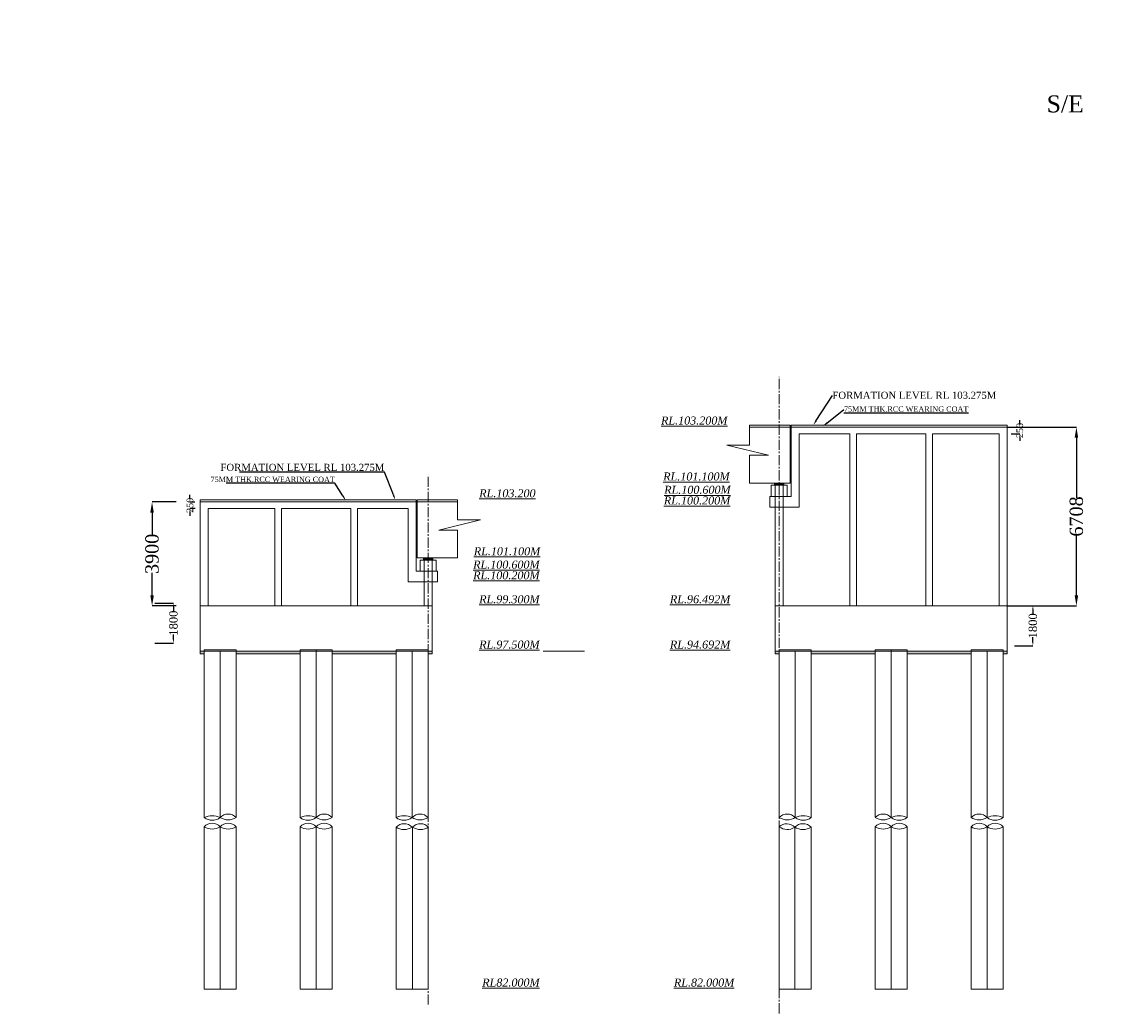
# Model space of a CAD drawing. Header units: millimetres. Extents: x -20950785 to 389010297, y -11535949 to 14056629.
# Tile 227 of 256: x 12357025 to 12478714, y -1696412 to -1584752. Entities that reach past the tile are written whole.
import ezdxf
from ezdxf import colors
from ezdxf.entities.mleader import LeaderData, LeaderLine
from ezdxf.math import Vec2, Vec3

# ---------------------------------------------------------------- set-up
doc = ezdxf.new("R2010")
doc.units = ezdxf.units.MM
doc.header["$LTSCALE"] = 60
doc.header["$MEASUREMENT"] = 0
doc.linetypes.add('CENTER2', pattern=[28.575, 19.05, -3.175, 3.175, -3.175])
doc.layers.add('TEXT', color=7, linetype='Continuous')
doc.styles.add('PDF Arial Bold', font='times.ttf')
doc.styles.add('style1', font='txt.shx', dxfattribs={"height": 1})
doc.dimstyles.get("Standard").update_dxf_attribs({"dimtxt": 400, "dimasz": 215, "dimexe": 0.18, "dimexo": 0.0625, "dimgap": 0.09, "dimtad": 0, "dimtih": 1, "dimtoh": 1, "dimdec": 0, "dimzin": 4, "dimdsep": 46, "dimtxsty": 'Standard', "dimblk": 'OPEN90', "dimcen": 0, "dimadec": 0, "dimazin": 1, "dimtfac": 1, "dimtdec": 0, "dimtix": 1, "dimtofl": 0, "dimtmove": 0, "dimatfit": 3, "dimldrblk": 'OPEN30', "dimfxl": 1, "dimtolj": 1, "dimtzin": 0, "dimarcsym": 0})

# ---------------------------------------------------------------- blocks, each defined once
blk = doc.blocks.new('*D1005')
at = {"color": 0, "linetype": 'Continuous', "lineweight": -2, "ltscale": 2, "transparency": 16777216}
for p, q in [((12468806, -1650527), (12470889, -1650527)), ((12470889, -1650927), (12470889, -1651499)), ((12470889, -1654627), (12470889, -1654056)), ((12468806, -1655027), (12470889, -1655027))]:
    blk.add_line(p, q, dxfattribs=at)
at = {"color": 0, "linetype": 'Continuous', "lineweight": 9, "ltscale": 2, "transparency": 16777216}
for points in [[(12470822, -1650927), (12470956, -1650927), (12470889, -1650527)], [(12470822, -1654627), (12470956, -1654627), (12470889, -1655027)]]:
    blk.add_solid(points, dxfattribs=at)
at = {"layer": 'Defpoints', "color": 0, "linetype": 'Continuous', "lineweight": 9, "ltscale": 2, "transparency": 16777216}
for p in [(12468806, -1650527), (12468806, -1655027), (12470889, -1655027)]:
    blk.add_point(p, dxfattribs=at)
at = {"color": 0, "linetype": 'Continuous', "lineweight": 9, "ltscale": 2, "transparency": 16777216, "insert": (12470889, -1652777), "char_height": 750, "attachment_point": 5, "rotation": 90, "style": 'PDF Arial Bold'}
blk.add_mtext('\\A1;{\\H1.25x;1800}', dxfattribs=at)
blk = doc.blocks.new('*D1059')
at = {"color": 0, "linetype": 'Continuous', "lineweight": -2, "ltscale": 2, "transparency": 16777216}
for p, q in [((12372032, -1650227), (12374118, -1650227)), ((12374118, -1650627), (12374118, -1651199)), ((12372032, -1654727), (12374118, -1654727)), ((12374118, -1654327), (12374118, -1653756))]:
    blk.add_line(p, q, dxfattribs=at)
at = {"color": 0, "linetype": 'Continuous', "lineweight": 9, "ltscale": 2, "transparency": 16777216}
for points in [[(12374051, -1650627), (12374184, -1650627), (12374118, -1650227)], [(12374051, -1654327), (12374184, -1654327), (12374118, -1654727)]]:
    blk.add_solid(points, dxfattribs=at)
at = {"layer": 'Defpoints', "color": 0, "linetype": 'Continuous', "lineweight": 9, "ltscale": 2, "transparency": 16777216}
for p in [(12372032, -1650227), (12372032, -1654727), (12374118, -1654727)]:
    blk.add_point(p, dxfattribs=at)
at = {"color": 0, "linetype": 'Continuous', "lineweight": 9, "ltscale": 2, "transparency": 16777216, "insert": (12374118, -1652477), "char_height": 750, "attachment_point": 5, "rotation": 90, "style": 'PDF Arial Bold'}
blk.add_mtext('\\A1;{\\H1.25x;1800}', dxfattribs=at)
blk = doc.blocks.new('*D1060')
at = {"color": 0, "linetype": 'Continuous', "lineweight": -2, "ltscale": 2, "transparency": 16777216}
for p, q in [((12468347, -1630413), (12469416, -1630413)), ((12469416, -1630013), (12469416, -1629613)), ((12468441, -1631163), (12469416, -1631163)), ((12469416, -1631563), (12469416, -1631963))]:
    blk.add_line(p, q, dxfattribs=at)
at = {"color": 0, "linetype": 'Continuous', "lineweight": 9, "ltscale": 2, "transparency": 16777216}
for points in [[(12469349, -1630013), (12469483, -1630013), (12469416, -1630413)], [(12469349, -1631563), (12469483, -1631563), (12469416, -1631163)]]:
    blk.add_solid(points, dxfattribs=at)
at = {"layer": 'Defpoints', "color": 0, "linetype": 'Continuous', "lineweight": 9, "ltscale": 2, "transparency": 16777216}
for p in [(12468347, -1630413), (12469416, -1630413), (12468441, -1631163)]:
    blk.add_point(p, dxfattribs=at)
at = {"color": 0, "linetype": 'Continuous', "lineweight": 9, "ltscale": 2, "transparency": 16777216, "insert": (12469416, -1630788), "char_height": 750, "attachment_point": 5, "rotation": 90, "style": 'PDF Arial Bold'}
blk.add_mtext('\\A1;250', dxfattribs=at)
blk = doc.blocks.new('*D1032')
at = {"color": 0, "linetype": 'Continuous', "lineweight": -2, "ltscale": 2, "transparency": 16777216}
for p, q in [((12376544, -1638837), (12375977, -1638837)), ((12375978, -1638437), (12375978, -1638037)), ((12376555, -1639587), (12375977, -1639587)), ((12375978, -1639987), (12375978, -1640387))]:
    blk.add_line(p, q, dxfattribs=at)
at = {"color": 0, "linetype": 'Continuous', "lineweight": 9, "ltscale": 2, "transparency": 16777216}
for points in [[(12375911, -1638437), (12376044, -1638437), (12375978, -1638837)], [(12375911, -1639987), (12376044, -1639987), (12375978, -1639587)]]:
    blk.add_solid(points, dxfattribs=at)
at = {"layer": 'Defpoints', "color": 0, "linetype": 'Continuous', "lineweight": 9, "ltscale": 2, "transparency": 16777216}
for p in [(12375978, -1638837), (12376545, -1638837), (12376555, -1639587)]:
    blk.add_point(p, dxfattribs=at)
at = {"color": 0, "linetype": 'Continuous', "lineweight": 9, "ltscale": 2, "transparency": 16777216, "insert": (12375978, -1639212), "char_height": 750, "attachment_point": 5, "rotation": 90, "style": 'PDF Arial Bold'}
blk.add_mtext('\\A1;250', dxfattribs=at)
blk = doc.blocks.new('*D1058')
at = {"color": 0, "linetype": 'Continuous', "lineweight": -2, "ltscale": 2, "transparency": 16777216}
for p, q in [((12374423, -1638827), (12371713, -1638827)), ((12371713, -1640027), (12371713, -1642547)), ((12371713, -1649327), (12371713, -1646808)), ((12374423, -1650527), (12371713, -1650527))]:
    blk.add_line(p, q, dxfattribs=at)
at = {"color": 0, "linetype": 'Continuous', "lineweight": 9, "ltscale": 2, "transparency": 16777216}
for points in [[(12371513, -1640027), (12371913, -1640027), (12371713, -1638827)], [(12371513, -1649327), (12371913, -1649327), (12371713, -1650527)]]:
    blk.add_solid(points, dxfattribs=at)
at = {"layer": 'Defpoints', "color": 0, "linetype": 'Continuous', "lineweight": 9, "ltscale": 2, "transparency": 16777216}
for p in [(12374423, -1638827), (12371713, -1650527), (12374423, -1650527)]:
    blk.add_point(p, dxfattribs=at)
at = {"color": 0, "linetype": 'Continuous', "lineweight": 9, "ltscale": 2, "transparency": 16777216, "insert": (12371713, -1644677), "char_height": 1500, "attachment_point": 5, "rotation": 90, "style": 'PDF Arial Bold'}
blk.add_mtext('\\A1;3900', dxfattribs=at)
blk = doc.blocks.new('*D1062')
at = {"color": 0, "linetype": 'Continuous', "lineweight": -2, "ltscale": 2, "transparency": 16777216}
for p, q in [((12467981, -1630403), (12475790, -1630403)), ((12475790, -1631603), (12475790, -1638362)), ((12475790, -1649327), (12475790, -1642569)), ((12467981, -1650527), (12475790, -1650527))]:
    blk.add_line(p, q, dxfattribs=at)
at = {"color": 0, "linetype": 'Continuous', "lineweight": 9, "ltscale": 2, "transparency": 16777216}
for points in [[(12475590, -1631603), (12475990, -1631603), (12475790, -1630403)], [(12475590, -1649327), (12475990, -1649327), (12475790, -1650527)]]:
    blk.add_solid(points, dxfattribs=at)
at = {"layer": 'Defpoints', "color": 0, "linetype": 'Continuous', "lineweight": 9, "ltscale": 2, "transparency": 16777216}
for p in [(12467981, -1630403), (12467981, -1650527), (12475790, -1650527)]:
    blk.add_point(p, dxfattribs=at)
at = {"color": 0, "linetype": 'Continuous', "lineweight": 9, "ltscale": 2, "transparency": 16777216, "insert": (12475790, -1640465), "char_height": 1500, "attachment_point": 5, "rotation": 90, "style": 'PDF Arial Bold'}
blk.add_mtext('\\A1;6708', dxfattribs=at)

msp = doc.modelspace()

# ---------------------------------------------------------------- hatches: boundary and pattern name
at = {"linetype": 'Continuous', "lineweight": 9, "ltscale": 2}
h = msp.add_hatch(dxfattribs=at)
h.set_pattern_fill('ANSI31', scale=3)
h.set_pattern_definition([(45, (-23794417.91308, 3516281.028), (-0.265165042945, 0.265165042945), [])])
h.paths.add_polyline_path([(12442330.52, -1636703.29), (12442855.52, -1636703.29), (12442855.52, -1636943.29), (12442330.52, -1636943.29)])
h.paths.add_polyline_path([(12441805.52, -1636703.29), (12442330.52, -1636703.29), (12442330.52, -1636943.29), (12441805.52, -1636943.29)])
h = msp.add_hatch(dxfattribs=at)
h.set_pattern_fill('ANSI31', scale=3)
h.set_pattern_definition([(45, (-23807756.5, 3507857.028), (-0.265165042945, 0.265165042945), [])])
h.paths.add_polyline_path([(12402784.02, -1645127.29), (12402259.02, -1645127.29), (12402259.02, -1645367.29), (12402784.02, -1645367.29)])
h.paths.add_polyline_path([(12403309.02, -1645127.29), (12402784.02, -1645127.29), (12402784.02, -1645367.29), (12403309.02, -1645367.29)])
at = {"linetype": 'Continuous', "lineweight": 9}
h = msp.add_hatch(dxfattribs=at)
h.set_pattern_fill('AR-CONC', scale=75, style=0)
h.set_pattern_definition([(50, (12347067.94, -1787786.37), (537.9451, -47.0641), [56.25, -618.75]), (355, (12347067.94, -1787786.37), (-104.0635, 564.144), [45, -495]), (100.4514, (12347112.77, -1787790.3), (433.882, 517.0797), [47.8051, -525.8566]), (46.1842, (12347067.94, -1787636.37), (800.4308, -124.1393), [84.375, -928.125]), (96.6356, (12347134.65, -1787646.7), (700.997, 730.5884), [71.7077, -788.7848]), (351.1842, (12347067.94, -1787636.4), (700.9965, 730.589), [67.5, -742.5]), (21, (12347142.94, -1787673.87), (447.6803, -301.9642), [56.25, -618.75]), (326, (12347142.94, -1787673.87), (182.4865, 543.8625), [45, -495]), (71.4514, (12347180.25, -1787699.03), (630.167, 241.8979), [47.8051, -525.8566]), (37.5, (12347067.94, -1787786.37), (9.1199, 249.6704), [0, -489, 0, -502.5, 0, -496.875]), (7.5, (12347067.94, -1787786.37), (197.30215, 295.8088), [0, -286.5, 0, -477.75, 0, -189.375]), (327.5, (12346900.7, -1787786.37), (400.36683, -16.91615), [0, -187.5, 0, -585, 0, -776.25]), (317.5, (12346825.7, -1787786.37), (437.3896, 75.0787), [0, -243.75, 0, -388.5, 0, -551.25])])
h.paths.add_polyline_path([(12388384.02, -1655627.29), (12381184.02, -1655627.29), (12381184.02, -1655927.29), (12388384.02, -1655927.29)])
h.paths.add_polyline_path([(12377584.02, -1655627.29), (12377134.02, -1655627.29), (12377134.02, -1655927.29), (12377584.02, -1655927.29)])
h.paths.add_polyline_path([(12399184.02, -1655627.29), (12391984.02, -1655627.29), (12391984.02, -1655927.29), (12399184.02, -1655927.29)])
h.paths.add_polyline_path([(12403234.02, -1655627.29), (12402784.02, -1655627.29), (12402784.02, -1655927.29), (12403234.02, -1655927.29)])
h = msp.add_hatch(dxfattribs=at)
h.set_pattern_fill('AR-CONC', scale=75, style=0)
h.set_pattern_definition([(50, (12390214.44, -1787786.37), (537.9451, -47.0641), [56.25, -618.75]), (355, (12390214.44, -1787786.37), (-104.0635, 564.1441), [45, -495]), (100.4514, (12390259.27, -1787790.3), (433.882, 517.0797), [47.8051, -525.8566]), (46.1842, (12390214.44, -1787636.37), (800.4308, -124.1393), [84.375, -928.125]), (96.6356, (12390281.15, -1787646.7), (700.997, 730.5884), [71.7077, -788.7848]), (351.1842, (12390214.44, -1787636.4), (700.9965, 730.589), [67.5, -742.5]), (21, (12390289.44, -1787673.87), (447.6803, -301.9642), [56.25, -618.75]), (326, (12390289.44, -1787673.87), (182.4865, 543.8625), [45, -495]), (71.4514, (12390326.75, -1787699.03), (630.167, 241.8979), [47.8051, -525.8566]), (37.5, (12390214.44, -1787786.37), (9.1199, 249.6704), [0, -489, 0, -502.5, 0, -496.875]), (7.5, (12390214.44, -1787786.37), (197.30215, 295.8088), [0, -286.5, 0, -477.75, 0, -189.375]), (327.5, (12390047.2, -1787786.37), (400.36683, -16.91615), [0, -187.5, 0, -585, 0, -776.25]), (317.5, (12389972.2, -1787786.37), (437.3896, 75.0787), [0, -243.75, 0, -388.5, 0, -551.25])])
h.paths.add_polyline_path([(12456730.52, -1655627.29), (12463930.52, -1655627.29), (12463930.52, -1655927.29), (12456730.52, -1655927.29)])
h.paths.add_polyline_path([(12467530.52, -1655627.29), (12467980.52, -1655627.29), (12467980.52, -1655927.29), (12467530.52, -1655927.29)])
h.paths.add_polyline_path([(12445930.52, -1655627.29), (12453130.52, -1655627.29), (12453130.52, -1655927.29), (12445930.52, -1655927.29)])
h.paths.add_polyline_path([(12441880.52, -1655627.29), (12442330.52, -1655627.29), (12442330.52, -1655927.29), (12441880.52, -1655927.29)])

# ---------------------------------------------------------------- linework, layer by layer
at = {"linetype": 'CENTER2', "lineweight": 9}
for p, q in [((12442330.52, -1696411.5), (12442330.52, -1624763.47)), ((12402784.02, -1695423.5), (12402784.02, -1635770.47))]:
    msp.add_line(p, q, dxfattribs=at)
at = {"color": 7, "linetype": 'Continuous', "lineweight": 9, "ltscale": 2}
for p, q in [((12443560.52, -1630178.29), (12438995.02, -1630178.29)), ((12438995.02, -1630178.29), (12438995.02, -1632427)), ((12443560.52, -1630403.29), (12438995.02, -1630403.29)), ((12443560.52, -1636703.29), (12443560.52, -1630403.29)), ((12438995.02, -1632427), (12436431.52, -1632427)), ((12436431.52, -1632427), (12441127.02, -1633565.5)), ((12441127.02, -1633565.5), (12438995.02, -1633565.5)), ((12438995.02, -1633565.5), (12438995.02, -1636703.29)), ((12438995.02, -1636703.29), (12443560.52, -1636703.29)), ((12442855.52, -1636703.29), (12441805.52, -1636703.29)), ((12441805.52, -1636703.29), (12441805.52, -1636943.29)), ((12442855.52, -1636703.29), (12441805.52, -1636703.29)), ((12442855.52, -1636703.29), (12442855.52, -1636943.29)), ((12377134.02, -1638827.29), (12377134.02, -1638602.29)), ((12401554.02, -1645127.29), (12401554.02, -1638602.29)), ((12401554.02, -1638602.29), (12406119.52, -1638602.29)), ((12401554.02, -1638827.29), (12406119.52, -1638827.29)), ((12406119.52, -1638602.29), (12406119.52, -1640851)), ((12408683.02, -1640851), (12403987.52, -1641989.5)), ((12406119.52, -1640851), (12408683.02, -1640851)), ((12403987.52, -1641989.5), (12406119.52, -1641989.5)), ((12406119.52, -1641989.5), (12406119.52, -1645127.29)), ((12406119.52, -1645127.29), (12401554.02, -1645127.29)), ((12402259.02, -1645127.29), (12403309.02, -1645127.29)), ((12402259.02, -1645127.29), (12402259.02, -1645367.29)), ((12403309.02, -1645127.29), (12403309.02, -1645367.29)), ((12403234.02, -1650527.29), (12403234.02, -1655627.29)), ((12415744.02, -1655627.29), (12420408.02, -1655627.29)), ((12377584.02, -1693678.49), (12381184.02, -1693678.49)), ((12388384.02, -1693678.49), (12391984.02, -1693678.49)), ((12399184.02, -1693678.49), (12402784.02, -1693678.49)), ((12445930.52, -1693678.49), (12442330.52, -1693678.49)), ((12456730.52, -1693678.49), (12453130.52, -1693678.49)), ((12467530.52, -1693678.49), (12463930.52, -1693678.49))]:
    msp.add_line(p, q, dxfattribs=at)
at = {"color": 7, "linetype": 'Continuous', "lineweight": 9}
for p, q in [((12443560.52, -1630403.29), (12443560.52, -1630178.29)), ((12443680.52, -1630178.29), (12467980.52, -1630178.29)), ((12443680.52, -1630403.29), (12443680.52, -1630178.29)), ((12443680.52, -1638203.29), (12443680.52, -1630393.77)), ((12443680.52, -1630403.29), (12444580.52, -1630403.29)), ((12444580.52, -1630403.29), (12467980.52, -1630403.29)), ((12467980.52, -1630178.29), (12467980.52, -1630393.77)), ((12467980.52, -1630393.77), (12467980.52, -1650527.29)), ((12467980.52, -1650527.29), (12467980.52, -1630403.29)), ((12444580.52, -1631153.29), (12450280.52, -1631153.29)), ((12444580.52, -1631153.29), (12444580.52, -1639403.29)), ((12450280.52, -1650527.29), (12450280.52, -1631153.29)), ((12451030.52, -1631153.29), (12458830.52, -1631153.29)), ((12451030.52, -1650527.29), (12451030.52, -1631153.29)), ((12458830.52, -1650527.29), (12458830.52, -1631153.29)), ((12459580.52, -1631153.29), (12467080.52, -1631153.29)), ((12459580.52, -1650527.29), (12459580.52, -1631153.29)), ((12467080.52, -1650527.29), (12467080.52, -1631153.29)), ((12467080.52, -1634338.77), (12467080.52, -1631303.29)), ((12467080.52, -1650527.29), (12467080.52, -1635238.77)), ((12441880.52, -1650527.29), (12441880.52, -1636703.29)), ((12441880.52, -1650527.29), (12441880.52, -1636703.29)), ((12442780.52, -1650527.29), (12442780.52, -1636703.29)), ((12441430.52, -1638203.29), (12441430.52, -1636943.29)), ((12441430.52, -1636943.29), (12443230.52, -1636943.29)), ((12443230.52, -1636943.29), (12443230.52, -1638203.29)), ((12400534.02, -1638602.29), (12377134.02, -1638602.29)), ((12377134.02, -1638827.29), (12377134.02, -1650527.29)), ((12377134.02, -1650527.29), (12377134.02, -1638827.29)), ((12400534.02, -1638827.29), (12377134.02, -1638827.29)), ((12401434.02, -1638602.29), (12400534.02, -1638602.29)), ((12401434.02, -1638827.29), (12400534.02, -1638827.29)), ((12401434.02, -1638827.29), (12401434.02, -1638602.29)), ((12401434.02, -1646627.29), (12401434.02, -1638817.77)), ((12401554.02, -1638827.29), (12401554.02, -1638632.29)), ((12442555.52, -1638203.29), (12441280.52, -1638203.29)), ((12441280.52, -1638203.29), (12441280.52, -1639403.29)), ((12443680.52, -1638203.29), (12442555.52, -1638203.29)), ((12385534.02, -1639577.29), (12378034.02, -1639577.29)), ((12378034.02, -1650527.29), (12378034.02, -1639577.29)), ((12378034.02, -1642762.77), (12378034.02, -1639727.29)), ((12385534.02, -1650527.29), (12385534.02, -1639577.29)), ((12394084.02, -1639577.29), (12386284.02, -1639577.29)), ((12386284.02, -1650527.29), (12386284.02, -1639577.29)), ((12394084.02, -1650527.29), (12394084.02, -1639577.29)), ((12400534.02, -1639577.29), (12394834.02, -1639577.29)), ((12394834.02, -1650527.29), (12394834.02, -1639577.29)), ((12400534.02, -1639577.29), (12400534.02, -1647827.29)), ((12441280.52, -1639403.29), (12444580.52, -1639403.29)), ((12378034.02, -1650527.29), (12378034.02, -1643662.77)), ((12402334.02, -1650527.29), (12402334.02, -1645127.29)), ((12403234.02, -1650527.29), (12403234.02, -1645127.29)), ((12403234.02, -1650527.29), (12403234.02, -1645127.29)), ((12403684.02, -1645367.29), (12401884.02, -1645367.29)), ((12401884.02, -1645367.29), (12401884.02, -1646627.29)), ((12403684.02, -1646627.29), (12403684.02, -1645367.29)), ((12401434.02, -1646627.29), (12402559.02, -1646627.29)), ((12402559.02, -1646627.29), (12403834.02, -1646627.29)), ((12403834.02, -1646627.29), (12403834.02, -1647827.29)), ((12403834.02, -1647827.29), (12400534.02, -1647827.29)), ((12377134.02, -1650527.29), (12378034.02, -1650527.29)), ((12403234.02, -1650527.29), (12377134.02, -1650527.29)), ((12403234.02, -1650527.29), (12377134.02, -1650527.29)), ((12377134.02, -1655927.29), (12377134.02, -1650527.29)), ((12384634.02, -1650527.29), (12385534.02, -1650527.29)), ((12392134.02, -1650527.29), (12393034.02, -1650527.29)), ((12399634.02, -1650527.29), (12400534.02, -1650527.29)), ((12402334.02, -1650527.29), (12403234.02, -1650527.29)), ((12441880.52, -1650527.29), (12467980.52, -1650527.29)), ((12441880.52, -1650527.29), (12467980.52, -1650527.29)), ((12441880.52, -1650527.29), (12441880.52, -1655927.29)), ((12442780.52, -1650527.29), (12441880.52, -1650527.29)), ((12445480.52, -1650527.29), (12444580.52, -1650527.29)), ((12452980.52, -1650527.29), (12452080.52, -1650527.29)), ((12460480.52, -1650527.29), (12459580.52, -1650527.29)), ((12467980.52, -1650527.29), (12467080.52, -1650527.29)), ((12467980.52, -1655927.29), (12467980.52, -1650527.29)), ((12377134.02, -1655212.99), (12377134.02, -1655327.29)), ((12403234.02, -1655627.29), (12377134.02, -1655627.29)), ((12377584.02, -1655927.29), (12377134.02, -1655927.29)), ((12381184.02, -1655477.29), (12377584.02, -1655477.29)), ((12377584.02, -1674376.35), (12377584.02, -1655477.29)), ((12381184.02, -1674376.35), (12381184.02, -1655477.29)), ((12388384.02, -1655927.29), (12381184.02, -1655927.29)), ((12391984.02, -1655477.29), (12388384.02, -1655477.29)), ((12391984.02, -1655477.29), (12391984.02, -1655807.35)), ((12391984.02, -1674323.92), (12391984.02, -1655627.29)), ((12399184.02, -1655927.29), (12391984.02, -1655927.29)), ((12402784.02, -1655477.29), (12399184.02, -1655477.29)), ((12399184.02, -1674348.89), (12399184.02, -1655477.29)), ((12402784.02, -1674348.89), (12402784.02, -1655477.29)), ((12403234.02, -1655927.29), (12402784.02, -1655927.29)), ((12403234.02, -1655627.29), (12403234.02, -1655927.29)), ((12441880.52, -1655627.29), (12467980.52, -1655627.29)), ((12441880.52, -1655927.29), (12442330.52, -1655927.29)), ((12442330.52, -1655477.29), (12445930.52, -1655477.29)), ((12442330.52, -1674348.89), (12442330.52, -1655477.29)), ((12445930.52, -1674348.89), (12445930.52, -1655477.29)), ((12445930.52, -1655927.29), (12453130.52, -1655927.29)), ((12453130.52, -1655477.29), (12456730.52, -1655477.29)), ((12453130.52, -1655477.29), (12453130.52, -1655807.35)), ((12453130.52, -1674323.92), (12453130.52, -1655627.29)), ((12456730.52, -1655927.29), (12463930.52, -1655927.29)), ((12463930.52, -1655477.29), (12467530.52, -1655477.29)), ((12463930.52, -1674376.35), (12463930.52, -1655477.29)), ((12467530.52, -1674376.35), (12467530.52, -1655477.29)), ((12467530.52, -1655927.29), (12467980.52, -1655927.29)), ((12467980.52, -1655812.99), (12467980.52, -1655927.29)), ((12390184.02, -1670477.29), (12390184.02, -1666877.29)), ((12454930.52, -1670477.29), (12454930.52, -1666877.29)), ((12377584.02, -1693678.49), (12377584.02, -1675400.99)), ((12381184.02, -1693678.49), (12381184.02, -1675400.99)), ((12388384.02, -1693678.49), (12388384.02, -1675400.99)), ((12391984.02, -1693678.49), (12391984.02, -1675400.99)), ((12399184.02, -1693678.49), (12399184.02, -1675400.99)), ((12402784.02, -1693678.49), (12402784.02, -1675400.99)), ((12442330.52, -1693678.49), (12442330.52, -1675400.99)), ((12445930.52, -1693678.49), (12445930.52, -1675400.99)), ((12453130.52, -1693678.49), (12453130.52, -1675400.99)), ((12456730.52, -1693678.49), (12456730.52, -1675400.99)), ((12463930.52, -1693678.49), (12463930.52, -1675400.99)), ((12467530.52, -1693678.49), (12467530.52, -1675400.99)), ((12402784.02, -1689270.95), (12402784.02, -1688458.57)), ((12442330.52, -1689270.95), (12442330.52, -1688458.57))]:
    msp.add_line(p, q, dxfattribs=at)
at = {"color": 7, "linetype": 'Continuous', "lineweight": 9, "ltscale": 20}
for p, q in [((12388384.02, -1674362.62), (12388384.02, -1655477.29)), ((12456730.52, -1674362.62), (12456730.52, -1655477.29))]:
    msp.add_line(p, q, dxfattribs=at)
at = {"color": 7, "linetype": 'Continuous', "lineweight": 9}
for centre, radius, start, end in [((12378484.02, -1676247.04), 2088.3, 64.4707595, 115.5292405), ((12378484.02, -1673194.06), 1474.97, 232.3974099, 307.6025901), ((12380284.02, -1675210.7), 1236.62, 43.2985883, 136.7014117), ((12380284.02, -1672937.94), 1685.15, 237.7187091, 302.2812909), ((12389284.02, -1676247.04), 2088.3, 64.4707595, 115.5292405), ((12389284.02, -1673194.06), 1474.97, 232.3974099, 307.6025901), ((12391084.02, -1675210.7), 1236.62, 43.2985883, 136.7014117), ((12391084.02, -1672937.94), 1685.15, 237.7187091, 302.2812909), ((12400084.02, -1676247.04), 2088.3, 64.4707595, 115.5292405), ((12400084.02, -1673194.06), 1474.97, 232.3974099, 307.6025901), ((12401884.02, -1675210.7), 1236.62, 43.2985883, 136.7014117), ((12401884.02, -1672937.94), 1685.15, 237.7187091, 302.2812909), ((12443230.52, -1675210.7), 1236.62, 43.2985883, 136.7014117), ((12443230.52, -1672937.94), 1685.15, 237.718709, 302.281291), ((12445030.52, -1676247.04), 2088.3, 64.4707596, 115.5292404), ((12445030.52, -1673194.06), 1474.97, 232.3974098, 307.6025902), ((12454030.52, -1675210.7), 1236.62, 43.2985883, 136.7014117), ((12454030.52, -1672937.94), 1685.15, 237.718709, 302.281291), ((12455830.52, -1676247.04), 2088.3, 64.4707596, 115.5292404), ((12455830.52, -1673194.06), 1474.97, 232.3974098, 307.6025902), ((12464830.52, -1675210.7), 1236.62, 43.2985883, 136.7014117), ((12464830.52, -1672937.94), 1685.15, 237.718709, 302.281291), ((12466630.52, -1676247.04), 2088.3, 64.4707596, 115.5292404), ((12466630.52, -1673194.06), 1474.97, 232.3974098, 307.6025902), ((12378484.02, -1676249.07), 1236.62, 43.2985883, 136.7014117), ((12378484.02, -1673976.3), 1685.15, 237.7187091, 302.2812909), ((12380284.02, -1676249.07), 1236.62, 43.2985883, 136.7014117), ((12380284.02, -1673976.3), 1685.15, 237.7187091, 302.2812909), ((12389284.02, -1676249.07), 1236.62, 43.2985883, 136.7014117), ((12389284.02, -1673976.3), 1685.15, 237.7187091, 302.2812909), ((12391084.02, -1676249.07), 1236.62, 43.2985883, 136.7014117), ((12391084.02, -1673976.3), 1685.15, 237.7187091, 302.2812909), ((12400084.02, -1676299.58), 1236.62, 43.2985883, 136.7014117), ((12400084.02, -1674026.82), 1685.15, 237.7187091, 302.2812909), ((12401946.87, -1676299.58), 1236.62, 43.2985883, 136.7014117), ((12401946.87, -1674026.82), 1685.15, 237.7187091, 302.2812909), ((12443174.14, -1676284.62), 1221.67, 42.9956136, 133.6731323), ((12443233.21, -1674253.25), 1460.19, 231.8152918, 304.8534542), ((12444999.1, -1676372.36), 1309.78, 44.6731972, 135.3268028), ((12444999.1, -1673918.25), 1794, 238.7222512, 301.2777488), ((12454030.52, -1676249.07), 1236.62, 43.2985883, 136.7014117), ((12454030.52, -1673976.3), 1685.15, 237.718709, 302.281291), ((12455830.52, -1676249.07), 1236.62, 43.2985883, 136.7014117), ((12455830.52, -1673976.3), 1685.15, 237.718709, 302.281291), ((12464830.52, -1676249.07), 1236.62, 43.2985883, 136.7014117), ((12464830.52, -1673976.3), 1685.15, 237.718709, 302.281291), ((12466630.52, -1676249.07), 1236.62, 43.2985883, 136.7014117), ((12466630.52, -1673976.3), 1685.15, 237.718709, 302.281291)]:
    msp.add_arc(centre, radius, start, end, dxfattribs=at)
at = {"layer": 'TEXT', "color": 7, "linetype": 'Continuous', "lineweight": 9, "ltscale": 1000}
for p, q in [((12379384.02, -1674362.62), (12379384.02, -1655665.99)), ((12390184.02, -1674323.92), (12390184.02, -1655477.29)), ((12390184.02, -1674362.62), (12390184.02, -1655627.29)), ((12390184.02, -1674323.92), (12390184.02, -1655777.29)), ((12400984.02, -1674362.62), (12400984.02, -1655665.99)), ((12444130.52, -1674362.62), (12444130.52, -1655665.99)), ((12454930.52, -1674323.92), (12454930.52, -1655477.29)), ((12454930.52, -1674362.62), (12454930.52, -1655627.29)), ((12454930.52, -1674323.92), (12454930.52, -1655777.29)), ((12465730.52, -1674362.62), (12465730.52, -1655665.99)), ((12379384.02, -1693678.49), (12379384.02, -1675400.99)), ((12390184.02, -1693678.49), (12390184.02, -1675400.99)), ((12401046.87, -1675451.51), (12401046.87, -1693678.49)), ((12444067.68, -1675451.51), (12444067.68, -1693678.49)), ((12454930.52, -1693678.49), (12454930.52, -1675400.99)), ((12465730.52, -1693678.49), (12465730.52, -1675400.99))]:
    msp.add_line(p, q, dxfattribs=at)

# ---------------------------------------------------------------- texts
at = {"linetype": 'Continuous', "lineweight": 9, "attachment_point": 1}
for s, insert, char_height, width in [('\\pi5418.09167,t45718.09167;{\\fTimes New Roman|b0|i0|c0|p18;\\L ELEVATION OF \\P\\pi2504.57329,t42804.57329;ABUTMENT ELEMENT \\P\\pi7381.21352,t47681.21352;DIRECTION}', (12166780.87, -1584775.46), 1300, 25045.2677), ('\\pi7448.80773;{\\fTimes New Roman|b0|i0|c0|p18;\\LCertified that the boring details  shown are correct.}', (11996265.89, -1637530.04), 1915.15152, 72153.3279)]:
    msp.add_mtext(s, dxfattribs=dict(at, insert=insert, char_height=char_height, width=width))
at = {"linetype": 'Continuous', "lineweight": 9, "insert": (12472436.44, -1593059.72), "char_height": 2118.0044, "attachment_point": 1, "style": 'style1'}
msp.add_mtext('{\\fTimes New Roman|b0|i0|c0|p18;\\H0.90422x;S/E \\H1.10592x;                      }', dxfattribs=at)
at = {"color": 7, "linetype": 'Continuous', "lineweight": 9, "ltscale": 2, "insert": (12022292.67, -1615916.65), "char_height": 900, "attachment_point": 1, "style": 'PDF Arial Bold'}
msp.add_mtext_dynamic_manual_height_columns('\\pi1240.70522,t5740.70522;Moderately \\P\\pi690.45288,t5190.45288;Stronge Rock', width=8577.0125, gutter_width=1, heights=[0], dxfattribs=at)
at = {"color": 7, "linetype": 'Continuous', "lineweight": 9, "ltscale": 2, "char_height": 900, "width": 5796.7256, "attachment_point": 3, "style": 'PDF Arial Bold'}
for s, insert in [('{\\fTimes New Roman|b0|i1|c0|p18;\\LRL.103.200M}', (12436495.77, -1629212.29)), ('{\\fTimes New Roman|b0|i1|c0|p18;\\LRL.101.100M}', (12436739.77, -1635512.29)), ('{\\fTimes New Roman|b0|i1|c0|p18;\\LRL.103.200 }', (12414892.27, -1637411.29)), ('{\\fTimes New Roman|b0|i1|c0|p18;\\LRL.100.600M}', (12436852.27, -1637012.29)), ('{\\fTimes New Roman|b0|i1|c0|p18;\\LRL.100.200M}', (12436814.77, -1638212.29)), ('{\\fTimes New Roman|b0|i1|c0|p18;\\LRL.101.100M}', (12415417.27, -1643936.29)), ('{\\fTimes New Roman|b0|i1|c0|p18;\\LRL.100.600M}', (12415342.27, -1645436.29)), ('{\\fTimes New Roman|b0|i1|c0|p18;\\LRL.100.200M}', (12415342.27, -1646636.29)), ('{\\fTimes New Roman|b0|i1|c0|p18;\\LRL.99.300M}', (12415342.27, -1649336.29)), ('{\\fTimes New Roman|b0|i1|c0|p18;\\LRL.96.492M}', (12436814.77, -1649336.29)), ('{\\fTimes New Roman|b0|i1|c0|p18;\\LRL.97.500M}', (12415342.27, -1654436.29)), ('{\\fTimes New Roman|b0|i1|c0|p18;\\LRL.94.692M}', (12436814.77, -1654436.29)), ('{\\fTimes New Roman|b0|i1|c0|p18;\\LRL82.000M}', (12415342.27, -1692487.49)), ('{\\fTimes New Roman|b0|i1|c0|p18;\\LRL.82.000M}', (12437264.77, -1692487.49))]:
    msp.add_mtext(s, dxfattribs=dict(at, insert=insert))

# ---------------------------------------------------------------- dimensions: what is measured, and where the dimension line sits
at = {"color": 7, "linetype": 'Continuous', "lineweight": 9, "ltscale": 2}
for base, p1, p2, text, picture, middle in [((12475789.52, -1650527.29), (12467980.52, -1630403.29), (12467980.52, -1650527.29), '6708', '*D1062', (12475789.52, -1640465.29)), ((12371713.02, -1650527.29), (12374423.16, -1638827.29), (12374423.16, -1650527.29), '3900', '*D1058', (12371713.02, -1644677.29))]:
    dim = msp.add_linear_dim(base=base, p1=p1, p2=p2, angle=90, text=text, dimstyle='Standard', override={"dimtxt": 1500, "dimasz": 1200, "dimtxsty": 'PDF Arial Bold', "dimfxl": 300}, dxfattribs=at)
    dim.commit()
    dim.dimension.update_dxf_attribs({"geometry": picture, "text_midpoint": middle, "text_rotation": 90})
for base, p1, p2, text, picture, middle in [((12469416.02, -1630412.81), (12468441.02, -1631162.81), (12468346.52, -1630412.81), '250', '*D1060', (12469416.02, -1630787.81)), ((12375977.52, -1638836.81), (12376555.41, -1639586.81), (12376544.52, -1638836.81), '250', '*D1032', (12375977.52, -1639211.81)), ((12374117.52, -1654727.29), (12372031.73, -1650227.29), (12372031.73, -1654727.29), '{\\H1.25x;1800}', '*D1059', (12374117.52, -1652477.29)), ((12470889.02, -1655027.29), (12468805.73, -1650527.29), (12468805.73, -1655027.29), '{\\H1.25x;1800}', '*D1005', (12470889.02, -1652777.29))]:
    dim = msp.add_linear_dim(base=base, p1=p1, p2=p2, angle=90, text=text, dimstyle='Standard', override={"dimtxt": 750, "dimasz": 400, "dimtxsty": 'PDF Arial Bold', "dimfxl": 300}, dxfattribs=at)
    dim.commit()
    dim.dimension.update_dxf_attribs({"geometry": picture, "text_midpoint": middle, "dimtype": 160, "text_rotation": 90})

# ---------------------------------------------------------------- leaders
ml = msp.add_multileader_mtext('Standard', dxfattribs=at)
ml.set_content('{\\fTimes New Roman|b0|i0|c0|p18;\\C256;FORMATION LEVEL RL 103.275M}', color=7)
ml.set_leader_properties()
ml.build(insert=Vec2(0, 0))
ml.multileader.update_dxf_attribs({"has_dogleg": 0, "text_right_attachment_type": 6, "dogleg_length": 0.36, "arrow_head_size": 600})
ctx = ml.context
ctx.base_point, ctx.char_height, ctx.arrow_head_size, ctx.landing_gap_size, ctx.plane_origin = Vec3(12448312.02, -1626830), 800, 600, 0.27, Vec3(12435334.52, -1630178.29)
ctx.right_attachment = 6
notes = []
notes.append((ctx, [(1, (1, 1, 0), (12448310.94, -1626830), (1, 0), 1.08, [(0, [(12446163.02, -1630178.29)], 0, [])])]))
ctx.mtext.insert, ctx.mtext.flow_direction = Vec3(12448312.29, -1626421.06), 5
ml = msp.add_multileader_mtext('Standard', dxfattribs=at)
ml.set_content('{\\fTimes New Roman|b0|i0|c0|p18;\\L\\C7;75MM THK.RCC WEARING COAT }', color=7)
ml.set_leader_properties()
ml.build(insert=Vec2(0, 0))
ml.multileader.update_dxf_attribs({"has_dogleg": 0, "text_right_attachment_type": 6, "dogleg_length": 0.36, "arrow_head_size": 600})
ctx = ml.context
ctx.base_point, ctx.char_height, ctx.arrow_head_size, ctx.landing_gap_size, ctx.plane_origin = Vec3(12449620.52, -1628432.5), 600, 600, 0.27, Vec3(12436401.02, -1630321)
ctx.right_attachment = 6
notes.append((ctx, [(1, (1, 1, 0), (12449619.44, -1628432.5), (1, 0), 1.08, [(0, [(12447229.52, -1630321)], 0, [])])]))
ctx.mtext.insert, ctx.mtext.flow_direction = Vec3(12449620.79, -1628072.5), 5
ml = msp.add_multileader_mtext('Standard', dxfattribs=at)
ml.set_content('{\\fTimes New Roman|b0|i0|c0|p18;\\C256;FORMATION LEVEL RL 103.275M}', color=7)
ml.set_leader_properties()
ml.build(insert=Vec2(0, 0))
ml.multileader.update_dxf_attribs({"has_dogleg": 0, "text_right_attachment_type": 6, "dogleg_length": 0.36, "arrow_head_size": 600})
ctx = ml.context
ctx.base_point, ctx.char_height, ctx.arrow_head_size, ctx.landing_gap_size, ctx.plane_origin = Vec3(12379867.16, -1634943.44), 800, 600, 0.27, Vec3(12388274.52, -1638602.29)
ctx.right_attachment, ctx.text_align_type = 6, 2
notes.append((ctx, [(0, (1, 1, 0), (12397871.37, -1635494.5), (-1, 0), 1.08, [(0, [(12399103.02, -1638602.29)], 0, [])])]))
ctx.mtext.insert, ctx.mtext.alignment, ctx.mtext.flow_direction = Vec3(12397870.02, -1634534.5), 3, 5
ml = msp.add_multileader_mtext('Standard', dxfattribs=at)
ml.set_content('{\\fTimes New Roman|b0|i0|c0|p18;75MM THK.RCC WEARING COAT }', color=7)
ml.set_leader_properties()
ml.build(insert=Vec2(0, 0))
ml.multileader.update_dxf_attribs({"has_dogleg": 0, "text_right_attachment_type": 6, "dogleg_length": 0.36, "arrow_head_size": 600})
ctx = ml.context
ctx.base_point, ctx.char_height, ctx.arrow_head_size, ctx.landing_gap_size, ctx.plane_origin = Vec3(12378813.94, -1636299.18), 600, 600, 0.27, Vec3(12382699.02, -1638662.29)
ctx.right_attachment, ctx.text_align_type = 6, 2
notes.append((ctx, [(0, (1, 1, 0), (12392295.87, -1636712.47), (-1, 0), 1.08, [(0, [(12393527.52, -1638662.29)], 0, [])])]))
ctx.mtext.insert, ctx.mtext.alignment, ctx.mtext.flow_direction = Vec3(12392294.52, -1635992.47), 3, 5
for ctx, leaders in notes:
    for number, flags, end, landing, length, lines in leaders:
        leader = LeaderData()
        leader.index, (leader.has_last_leader_line, leader.has_dogleg_vector, leader.attachment_direction) = number, flags
        leader.last_leader_point, leader.dogleg_vector, leader.dogleg_length = Vec3(end), Vec3(landing), length
        for number, points, colour, breaks in lines:
            line = LeaderLine()
            line.index, line.vertices, line.color, line.breaks = number, Vec3.list(points), colors.encode_raw_color(colour), breaks
            leader.lines.append(line)
        ctx.leaders.append(leader)

doc.saveas('drawing.dxf')
